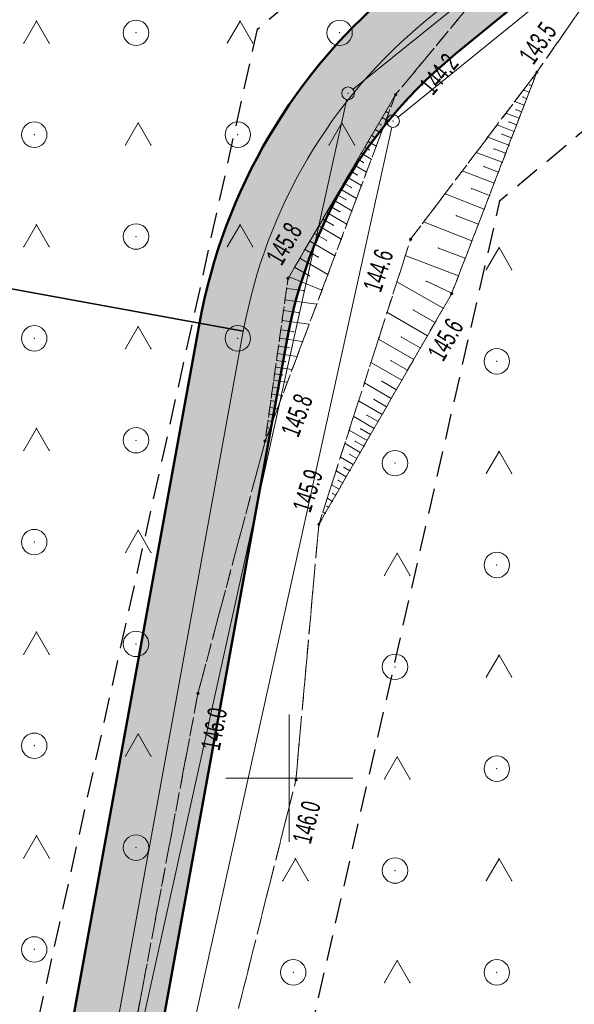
# Model space of a CAD drawing. Extents: x 6456700 to 6518119, y 5963420 to 5980059.
# Tile 242 of 256: x 6512408 to 6512430, y 5967290 to 5967329. Entities that reach past the tile are written whole.
import ezdxf
from ezdxf.enums import TextEntityAlignment as Align

# ---------------------------------------------------------------- set-up
doc = ezdxf.new("R2010")
doc.units = 0
doc.header["$MEASUREMENT"] = 0
doc.set_wipeout_variables(frame=1)
for name, pattern in [('L_0_04', [1.5, 1, -0.5]), ('L_0_52', [1, 0.75, -0.25]), ('L_0_5A', [0.75, 0.5, -0.25])]:
    doc.linetypes.add(name, pattern=pattern)
doc.layers.get('0').update_dxf_attribs({"color": 2, "linetype": 'CONTINUOUS', "lineweight": 5})
for name, color, linetype, lineweight in [('000_Inne__niezydentyfikowane_', 7, 'CONTINUOUS', 18), ('18mm Kreska ciągła', 7, 'CONTINUOUS', 18), ('203_punkt_graniczny', 7, 'CONTINUOUS', 18), ('219_dzialka_ewidencyjna', 7, 'CONTINUOUS', 18), ('35mm Ciągła', 7, 'CONTINUOUS', 35), ('50mm Kreska ciągła', 7, 'CONTINUOUS', 50), ('9mm Kreska ciągła', 252, 'CONTINUOUS', 9), ('jezdnia', 7, 'CONTINUOUS', 18), ('pikieta_naturalna', 7, 'CONTINUOUS', 18), ('pikieta_naturalna_Atr2', 7, 'CONTINUOUS', 18), ('siatka_krzyrzy', 7, 'CONTINUOUS', 18), ('skarpa_nieumocniona', 7, 'CONTINUOUS', 18), ('teren_zalesiony', 7, 'CONTINUOUS', 18), ('Zakres', 7, 'CONTINUOUS', 18)]:
    doc.layers.add(name, color=color, linetype=linetype, lineweight=lineweight)
doc.styles.get("Standard").update_dxf_attribs({"font": 'txt', "width": 0.75})

# ---------------------------------------------------------------- blocks, each defined once
blk = doc.blocks.new('EGPG_S')
at = {"color": 0, "linetype": 'Continuous', "lineweight": 18}
blk.add_wipeout([(0, -0.5), (0.25, -0.433), (0.433, -0.25), (0.5, 0), (0.433, 0.25), (0.25, 0.433), (0, 0.5), (-0.25, 0.433), (-0.433, 0.25), (-0.5, 0), (-0.433, -0.25), (-0.25, -0.433)], dxfattribs=at)
blk.add_circle((0, 0), 0.5, dxfattribs=at)
blk = doc.blocks.new('mdcp_nowa')
at = {"layer": 'pikieta_naturalna', "linetype": 'Continuous', "lineweight": 18}
for points in [[(6495159.73, 5983777.685, 1), (6495159.73, 5983777.775, 1)], [(6495154.18, 5983776.805, 1), (6495154.18, 5983776.895, 1)], [(6495154.77, 5983771.125, 1), (6495154.77, 5983771.215, 1)], [(6495149.95, 5983769.585, 1), (6495149.95, 5983769.675, 1)], [(6495156.38, 5983768.985, 1), (6495156.38, 5983769.075, 1)], [(6495149.05, 5983763.195, 1), (6495149.05, 5983763.285, 1)], [(6495151.16, 5983759.925, 1), (6495151.16, 5983760.015, 1)], [(6495146.41, 5983753.285, 1), (6495146.41, 5983753.375, 1)], [(6495150.26, 5983749.885, 1), (6495150.26, 5983749.975, 1)]]:
    blk.add_hatch(color=18, dxfattribs=at).paths.add_polyline_path(points)
at = {"layer": '000_Inne__niezydentyfikowane_', "linetype": 'Continuous', "lineweight": 18, "flags": 128}
for points in [[(6495159.63, 5983777.46), (6495159.55, 5983777.49)], [(6495159.43, 5983776.95), (6495159.2, 5983777.03)], [(6495159.53, 5983777.2), (6495159.45, 5983777.23)], [(6495159.23, 5983776.43), (6495158.86, 5983776.58)], [(6495159.33, 5983776.69), (6495159.18, 5983776.75)], [(6495153.93, 5983776.42), (6495154, 5983776.38)], [(6495159.03, 5983775.92), (6495158.51, 5983776.12)], [(6495159.13, 5983776.17), (6495158.91, 5983776.26)], [(6495153.52, 5983775.72), (6495153.61, 5983775.66)], [(6495158.93, 5983775.66), (6495158.64, 5983775.78)], [(6495153.38, 5983775.48), (6495153.61, 5983775.34)], [(6495158.83, 5983775.4), (6495158.17, 5983775.66)], [(6495153.1, 5983775.01), (6495153.42, 5983774.83)], [(6495153.24, 5983775.25), (6495153.38, 5983775.17)], [(6495158.63, 5983774.86), (6495157.8, 5983775.18)], [(6495158.74, 5983775.15), (6495158.36, 5983775.29)], [(6495152.97, 5983774.78), (6495153.14, 5983774.68)], [(6495158.37, 5983774.19), (6495157.35, 5983774.58)], [(6495158.5, 5983774.55), (6495158.05, 5983774.72)], [(6495152.69, 5983774.31), (6495152.91, 5983774.18)], [(6495152.83, 5983774.55), (6495153.22, 5983774.31)], [(6495152.42, 5983773.84), (6495152.68, 5983773.69)], [(6495152.56, 5983774.08), (6495153.03, 5983773.8)], [(6495158.05, 5983773.37), (6495156.8, 5983773.85)], [(6495158.22, 5983773.8), (6495157.65, 5983774.02)], [(6495152.28, 5983773.61), (6495152.84, 5983773.28)], [(6495152.01, 5983773.14), (6495152.64, 5983772.77)], [(6495152.14, 5983773.37), (6495152.44, 5983773.2)], [(6495157.87, 5983772.89), (6495157.17, 5983773.16)], [(6495151.75, 5983772.7), (6495152.46, 5983772.28)], [(6495151.88, 5983772.92), (6495152.22, 5983772.73)], [(6495157.66, 5983772.35), (6495156.12, 5983772.95)], [(6495151.61, 5983772.47), (6495151.99, 5983772.25)], [(6495151.32, 5983771.96), (6495151.73, 5983771.72)], [(6495151.47, 5983772.22), (6495152.26, 5983771.76)], [(6495157.43, 5983771.76), (6495156.57, 5983772.09)], [(6495151.16, 5983771.69), (6495152.04, 5983771.17)], [(6495157.18, 5983771.11), (6495155.28, 5983771.85)], [(6495150.81, 5983771.09), (6495151.79, 5983770.52)], [(6495150.99, 5983771.4), (6495151.45, 5983771.13)], [(6495150.62, 5983770.77), (6495151.14, 5983770.47)], [(6495156.91, 5983770.42), (6495155.86, 5983770.82)], [(6495150.42, 5983770.43), (6495151.52, 5983769.79)], [(6495156.65, 5983769.73), (6495154.56, 5983770.53)], [(6495150.21, 5983770.07), (6495150.79, 5983769.73)], [(6495149.99, 5983769.69), (6495151.28, 5983769.17)], [(6495149.9, 5983769.24), (6495150.57, 5983769.15)], [(6495156.05, 5983768.46), (6495154.23, 5983769.5)], [(6495156.39, 5983769.05), (6495155.39, 5983769.52)], [(6495149.83, 5983768.79), (6495151.08, 5983768.62)], [(6495155.73, 5983767.9), (6495154.88, 5983768.39)], [(6495149.77, 5983768.37), (6495150.35, 5983768.29)], [(6495155.43, 5983767.38), (6495153.84, 5983768.3)], [(6495149.67, 5983767.61), (6495150.16, 5983767.54)], [(6495149.72, 5983767.98), (6495150.78, 5983767.83)], [(6495149.62, 5983767.28), (6495150.52, 5983767.15)], [(6495154.89, 5983766.45), (6495153.51, 5983767.25)], [(6495155.15, 5983766.9), (6495154.41, 5983767.33)], [(6495149.57, 5983766.97), (6495149.99, 5983766.91)], [(6495149.53, 5983766.68), (6495150.31, 5983766.57)], [(6495149.46, 5983766.15), (6495150.11, 5983766.06)], [(6495149.5, 5983766.41), (6495149.85, 5983766.36)], [(6495154.42, 5983765.63), (6495153.21, 5983766.33)], [(6495154.65, 5983766.03), (6495154, 5983766.4)], [(6495149.42, 5983765.89), (6495149.72, 5983765.84)], [(6495149.35, 5983765.36), (6495149.59, 5983765.32)], [(6495149.39, 5983765.62), (6495149.92, 5983765.55)], [(6495154.01, 5983764.92), (6495152.95, 5983765.53)], [(6495154.21, 5983765.26), (6495153.64, 5983765.59)], [(6495149.31, 5983765.09), (6495149.73, 5983765.03)], [(6495149.24, 5983764.56), (6495149.53, 5983764.52)], [(6495149.27, 5983764.83), (6495149.45, 5983764.8)], [(6495153.65, 5983764.29), (6495152.72, 5983764.82)], [(6495153.82, 5983764.59), (6495153.33, 5983764.88)], [(6495149.2, 5983764.3), (6495149.32, 5983764.28)], [(6495153.33, 5983763.74), (6495152.53, 5983764.21)], [(6495153.49, 5983764.01), (6495153.05, 5983764.26)], [(6495149.12, 5983763.77), (6495149.18, 5983763.76)], [(6495149.16, 5983764.04), (6495149.34, 5983764.01)], [(6495149.09, 5983763.51), (6495149.15, 5983763.5)], [(6495153.06, 5983763.27), (6495152.35, 5983763.67)], [(6495153.19, 5983763.5), (6495152.81, 5983763.72)], [(6495152.79, 5983762.8), (6495152.19, 5983763.15)], [(6495152.93, 5983763.04), (6495152.6, 5983763.23)], [(6495152.51, 5983762.32), (6495152.01, 5983762.61)], [(6495152.65, 5983762.56), (6495152.38, 5983762.72)], [(6495152.38, 5983762.08), (6495152.15, 5983762.21)], [(6495152.24, 5983761.84), (6495151.84, 5983762.07)], [(6495151.96, 5983761.36), (6495151.66, 5983761.53)], [(6495152.1, 5983761.6), (6495151.93, 5983761.7)], [(6495151.82, 5983761.12), (6495151.7, 5983761.19)], [(6495151.55, 5983760.64), (6495151.48, 5983760.68)], [(6495151.69, 5983760.88), (6495151.49, 5983761)], [(6495151.41, 5983760.4), (6495151.32, 5983760.46)]]:
    blk.add_lwpolyline(points, dxfattribs=at)
at = {"layer": '000_Inne__niezydentyfikowane_'}
for p in [(6495159.55, 5983777.49), (6495159.63, 5983777.46), (6495159.2, 5983777.03), (6495159.43, 5983776.95), (6495159.45, 5983777.23), (6495159.53, 5983777.2), (6495158.86, 5983776.58), (6495159.18, 5983776.75), (6495159.33, 5983776.69), (6495153.93, 5983776.42), (6495154, 5983776.38), (6495158.51, 5983776.12), (6495158.91, 5983776.26), (6495159.13, 5983776.17), (6495159.23, 5983776.43), (6495153.52, 5983775.72), (6495158.64, 5983775.78), (6495159.03, 5983775.92), (6495153.38, 5983775.48), (6495153.61, 5983775.66), (6495153.61, 5983775.34), (6495158.17, 5983775.66), (6495158.83, 5983775.4), (6495158.93, 5983775.66), (6495153.1, 5983775.01), (6495153.24, 5983775.25), (6495153.38, 5983775.17), (6495157.8, 5983775.18), (6495158.36, 5983775.29), (6495158.74, 5983775.15), (6495152.97, 5983774.78), (6495153.14, 5983774.68), (6495153.42, 5983774.83), (6495157.35, 5983774.58), (6495158.05, 5983774.72), (6495158.63, 5983774.86), (6495152.69, 5983774.31), (6495152.83, 5983774.55), (6495152.91, 5983774.18), (6495153.22, 5983774.31), (6495158.37, 5983774.19), (6495158.5, 5983774.55), (6495152.42, 5983773.84), (6495152.56, 5983774.08), (6495153.03, 5983773.8), (6495156.8, 5983773.85), (6495157.65, 5983774.02), (6495158.22, 5983773.8), (6495152.28, 5983773.61), (6495152.68, 5983773.69), (6495152.01, 5983773.14), (6495152.14, 5983773.37), (6495152.44, 5983773.2), (6495152.84, 5983773.28), (6495157.17, 5983773.16), (6495158.05, 5983773.37), (6495151.75, 5983772.7), (6495151.88, 5983772.92), (6495152.22, 5983772.73), (6495152.64, 5983772.77), (6495156.12, 5983772.95), (6495157.87, 5983772.89), (6495151.61, 5983772.47), (6495151.99, 5983772.25), (6495152.46, 5983772.28), (6495157.66, 5983772.35), (6495151.32, 5983771.96), (6495151.47, 5983772.22), (6495156.57, 5983772.09), (6495151.16, 5983771.69), (6495151.73, 5983771.72), (6495152.26, 5983771.76), (6495155.28, 5983771.85), (6495157.43, 5983771.76), (6495150.81, 5983771.09), (6495150.99, 5983771.4), (6495151.45, 5983771.13), (6495152.04, 5983771.17), (6495157.18, 5983771.11), (6495150.62, 5983770.77), (6495155.86, 5983770.82), (6495150.42, 5983770.43), (6495151.14, 5983770.47), (6495151.79, 5983770.52), (6495154.56, 5983770.53), (6495156.91, 5983770.42), (6495150.21, 5983770.07), (6495149.99, 5983769.69), (6495150.79, 5983769.73), (6495151.52, 5983769.79), (6495156.65, 5983769.73), (6495149.9, 5983769.24), (6495150.57, 5983769.15), (6495151.28, 5983769.17), (6495154.23, 5983769.5), (6495155.39, 5983769.52), (6495149.83, 5983768.79), (6495156.39, 5983769.05), (6495151.08, 5983768.62), (6495154.88, 5983768.39), (6495156.05, 5983768.46), (6495149.77, 5983768.37), (6495150.35, 5983768.29), (6495153.84, 5983768.3), (6495149.67, 5983767.61), (6495149.72, 5983767.98), (6495150.78, 5983767.83), (6495155.73, 5983767.9), (6495149.62, 5983767.28), (6495150.16, 5983767.54), (6495153.51, 5983767.25), (6495154.41, 5983767.33), (6495155.43, 5983767.38), (6495149.57, 5983766.97), (6495149.99, 5983766.91), (6495150.52, 5983767.15), (6495155.15, 5983766.9), (6495149.53, 5983766.68), (6495150.31, 5983766.57), (6495154.89, 5983766.45), (6495149.46, 5983766.15), (6495149.5, 5983766.41), (6495149.85, 5983766.36), (6495150.11, 5983766.06), (6495153.21, 5983766.33), (6495154, 5983766.4), (6495149.42, 5983765.89), (6495149.72, 5983765.84), (6495154.65, 5983766.03), (6495149.35, 5983765.36), (6495149.39, 5983765.62), (6495149.59, 5983765.32), (6495149.92, 5983765.55), (6495152.95, 5983765.53), (6495153.64, 5983765.59), (6495154.42, 5983765.63), (6495149.31, 5983765.09), (6495149.73, 5983765.03), (6495154.01, 5983764.92), (6495154.21, 5983765.26), (6495149.24, 5983764.56), (6495149.27, 5983764.83), (6495149.45, 5983764.8), (6495149.53, 5983764.52), (6495152.72, 5983764.82), (6495153.33, 5983764.88), (6495153.82, 5983764.59), (6495149.2, 5983764.3), (6495149.32, 5983764.28), (6495152.53, 5983764.21), (6495153.05, 5983764.26), (6495153.65, 5983764.29), (6495149.12, 5983763.77), (6495149.16, 5983764.04), (6495149.18, 5983763.76), (6495149.34, 5983764.01), (6495153.33, 5983763.74), (6495153.49, 5983764.01), (6495149.09, 5983763.51), (6495149.15, 5983763.5), (6495152.35, 5983763.67), (6495152.81, 5983763.72), (6495153.19, 5983763.5), (6495152.19, 5983763.15), (6495152.6, 5983763.23), (6495152.93, 5983763.04), (6495153.06, 5983763.27), (6495152.01, 5983762.61), (6495152.38, 5983762.72), (6495152.79, 5983762.8), (6495152.15, 5983762.21), (6495152.51, 5983762.32), (6495152.65, 5983762.56), (6495151.84, 5983762.07), (6495152.24, 5983761.84), (6495152.38, 5983762.08), (6495151.66, 5983761.53), (6495151.93, 5983761.7), (6495152.1, 5983761.6), (6495151.7, 5983761.19), (6495151.82, 5983761.12), (6495151.96, 5983761.36), (6495151.48, 5983760.68), (6495151.49, 5983761), (6495151.55, 5983760.64), (6495151.69, 5983760.88), (6495151.32, 5983760.46), (6495151.41, 5983760.4)]:
    blk.add_point(p, dxfattribs=at)
at = {"layer": '219_dzialka_ewidencyjna', "color": 3, "linetype": 'Continuous', "lineweight": 18, "flags": 128}
for points in [[(6495138.54, 5983714.78), (6495152.31, 5983776.9), (6495207.29, 5983821.11), (6495276.75, 5983886.9), (6495292.094, 5983926.484)], [(6495140.62, 5983714.82), (6495154.08, 5983775.81), (6495208.52, 5983819.89), (6495278.64, 5983885.86), (6495294.237, 5983926.265)]]:
    blk.add_lwpolyline(points, dxfattribs=at)
at = {"layer": 'jezdnia', "color": 7, "linetype": 'L_0_52', "lineweight": 18, "flags": 128}
blk.add_lwpolyline([(6495195.83, 5982978.97), (6495200.77, 5982990.52), (6495203.76, 5983005.28), (6495200.35, 5983025.82), (6495193.24, 5983036.29), (6495189.14, 5983049.6), (6495185.12, 5983067.8), (6495183.17, 5983077.08), (6495178.19, 5983089.73), (6495174.64, 5983098.86), (6495168.43, 5983115.09), (6495161.55, 5983133.83), (6495154.76, 5983147.58), (6495144.33, 5983166.27), (6495135.54, 5983182.13), (6495131.43, 5983212.99), (6495131.68, 5983233.26), (6495131.46, 5983243.99), (6495128.32, 5983280.81), (6495127.29, 5983298.52), (6495124.19, 5983336.19), (6495123.5, 5983344), (6495121.28, 5983367.92), (6495119.64, 5983396.13), (6495116.73, 5983412.76), (6495117.19, 5983441.35), (6495116.43, 5983457.42), (6495115.48, 5983476.53), (6495115.11, 5983482.62), (6495112.3, 5983484.4), (6495091.45, 5983481.81), (6495091.37, 5983484.19), (6495109.96, 5983486.92), (6495113.25, 5983490.41), (6495113.24, 5983503.43), (6495112.69, 5983521.82), (6495113.13, 5983545.8), (6495113.51, 5983566.95), (6495116.02, 5983585), (6495118.4, 5983609.28), (6495123.42, 5983650.06), (6495131.2, 5983686.54), (6495140.07, 5983719.72), (6495146.41, 5983753.33), (6495149.05, 5983763.24), (6495154.18, 5983776.85), (6495160.67, 5983784.68), (6495175.29, 5983798.4), (6495197.26, 5983816.17), (6495217.4, 5983831.86), (6495238.65, 5983846.53), (6495263.72, 5983869.02), (6495276.39, 5983884.8), (6495285.32, 5983901), (6495289.2, 5983910.41), (6495292.89, 5983924.2), (6495294.78, 5983930.12), (6495299.2, 5983944.93), (6495304.61, 5983964.52), (6495307.5, 5983979.46), (6495307.59, 5983992.22), (6495306.46, 5984009.09), (6495305.69, 5984028.3), (6495305.67, 5984038.17), (6495300.99, 5984057.07), (6495297.28, 5984082.3), (6495291.79, 5984107.54), (6495288.36, 5984130.45), (6495280.64, 5984151.56), (6495274.64, 5984171.22), (6495270.98, 5984181.26), (6495273.99, 5984181.03), (6495276.87, 5984171.8), (6495283.5, 5984152.14), (6495291.35, 5984131.82), (6495294.78, 5984110.77), (6495299.68, 5984081.31), (6495303.27, 5984060.79), (6495332.62, 5984062.58), (6495350.78, 5984065.69), (6495352.73, 5984070.57), (6495357.63, 5984062.1), (6495352.37, 5984062.87), (6495334.16, 5984059.86), (6495303.89, 5984056.79), (6495307.64, 5984045.46), (6495309.06, 5984037.47), (6495310.62, 5984029.01), (6495312.95, 5983997.49), (6495310.44, 5983991.82), (6495310.09, 5983979.31), (6495307.08, 5983963.82), (6495301.68, 5983944.67), (6495295.97, 5983923.79), (6495292.77, 5983913.71), (6495290.13, 5983906.38), (6495284.32, 5983893.37), (6495278.05, 5983883.04), (6495264.46, 5983865.44), (6495239.09, 5983842.69), (6495219.23, 5983829.73), (6495216.93, 5983819.97), (6495223.58, 5983813.84), (6495228.16, 5983809.41), (6495224.21, 5983807.55), (6495214.94, 5983813.05), (6495207.87, 5983817.5), (6495201.24, 5983815.27), (6495178.34, 5983796.41), (6495165.6, 5983786.15), (6495159.73, 5983777.73), (6495154.77, 5983771.17), (6495151.16, 5983759.97), (6495150.26, 5983749.93), (6495142.6, 5983719.51), (6495134.42, 5983684.95), (6495127.4, 5983650.76), (6495120.08, 5983602.2), (6495117.42, 5983578.29), (6495115.94, 5983567.9), (6495115.38, 5983544.13), (6495115.07, 5983520.98), (6495115.65, 5983504.52), (6495116.24, 5983490.91), (6495120.25, 5983487.29), (6495126.33, 5983487.84), (6495143.65, 5983489.58), (6495144.46, 5983486.94), (6495127.88, 5983485.15), (6495121.64, 5983482.36), (6495118.37, 5983476.22), (6495119.55, 5983458.22), (6495119.45, 5983441.1), (6495120.18, 5983413.18), (6495121.99, 5983405.13), (6495126.07, 5983403.29), (6495130.48, 5983403.23), (6495129.73, 5983399.77), (6495124.35, 5983396.96), (6495123.73, 5983368.04), (6495126.63, 5983336.2), (6495129.59, 5983298.85), (6495131.1, 5983280.79), (6495133, 5983262.8), (6495134.25, 5983243.51), (6495134.8, 5983233.03), (6495133.67, 5983213.6), (6495138.07, 5983181.73), (6495146.27, 5983167.62), (6495157.18, 5983147.99), (6495163.68, 5983134.39), (6495170.96, 5983115.51), (6495175.46, 5983104.48), (6495181.17, 5983100.74), (6495199.93, 5983101.55), (6495199.17, 5983099.07), (6495182.34, 5983097.53), (6495180.35, 5983094.32), (6495185.39, 5983081.2), (6495192.07, 5983052.44), (6495195.58, 5983038.04), (6495198.53, 5983033.23), (6495203.76, 5983025.83), (6495206.13, 5983003.89), (6495202.54, 5982989.27), (6495201.18, 5982984.38), (6495199.22, 5982977.33), (6495199.31, 5982965.37), (6495200.17, 5982948.62), (6495203.01, 5982926.24), (6495205.43, 5982907.13), (6495210.02, 5982873.53), (6495214.31, 5982847.66), (6495217.75, 5982836.69), (6495222.16, 5982822), (6495228.36, 5982806.97), (6495230.37, 5982804.25), (6495235.28, 5982800.03), (6495240.12, 5982797.03), (6495226.36, 5982801.25), (6495225.42, 5982799.59), (6495224.16, 5982791.52), (6495222.71, 5982778.54), (6495222.21, 5982760.62), (6495221.26, 5982748.78), (6495217.72, 5982722.5), (6495220.89, 5982699.43), (6495222.63, 5982688.01), (6495226.82, 5982681.43), (6495232.44, 5982678.09), (6495238.57, 5982677.74), (6495238.58, 5982674.2), (6495234.94, 5982674.18), (6495222.7, 5982675.95), (6495211.13, 5982675.67), (6495203.44, 5982672.24), (6495190.56, 5982660.85), (6495183.64, 5982651.87), (6495180.18, 5982645.51), (6495176.56, 5982638.14), (6495173.06, 5982629.9), (6495169.79, 5982622.28), (6495168.95, 5982621.1), (6495167.1, 5982622.09), (6495169.54, 5982629.99), (6495175.88, 5982643.52), (6495181.21, 5982652.88), (6495188.25, 5982661.9), (6495200.25, 5982673.34), (6495211.64, 5982680.53), (6495218.14, 5982692.06), (6495218.39, 5982699.72), (6495215.1, 5982723.62), (6495216.08, 5982729.8), (6495218.41, 5982743.49), (6495220.09, 5982761.04), (6495220.41, 5982779.3), (6495221.74, 5982791.03), (6495222.5, 5982799.07), (6495220.92, 5982803.86), (6495210.51, 5982812.59), (6495206.38, 5982817.94), (6495202.5, 5982823.86), (6495197.41, 5982834.99), (6495191.07, 5982840.79), (6495178.96, 5982851.25), (6495180.72, 5982852.83), (6495192.33, 5982842.82), (6495193.9, 5982841.49), (6495196.29, 5982839.47), (6495200.7, 5982838.43), (6495206.86, 5982825.62), (6495210.11, 5982820.87), (6495214.26, 5982814.71), (6495221.36, 5982809.09), (6495224.36, 5982806.84), (6495223.38, 5982810.9), (6495218.5, 5982823.84), (6495214.57, 5982836.22), (6495211.53, 5982847.15), (6495206.8, 5982872.08), (6495202.64, 5982906.51), (6495199.04, 5982926.21), (6495196.67, 5982948.55), (6495195.68, 5982964.58)], close=True, dxfattribs=at)
at = {"layer": 'jezdnia'}
for p in [(6495159.73, 5983777.73), (6495154.18, 5983776.85), (6495154.77, 5983771.17), (6495149.05, 5983763.24), (6495151.16, 5983759.97), (6495146.41, 5983753.33), (6495150.26, 5983749.93)]:
    blk.add_point(p, dxfattribs=at)
at = {"layer": 'pikieta_naturalna', "color": 7, "linetype": 'Continuous', "lineweight": 18}
for centre in [(6495159.73, 5983777.73), (6495154.18, 5983776.85), (6495154.77, 5983771.17), (6495149.95, 5983769.63), (6495156.38, 5983769.03), (6495149.05, 5983763.24), (6495151.16, 5983759.97), (6495146.41, 5983753.33), (6495150.26, 5983749.93)]:
    blk.add_circle(centre, 0.045, dxfattribs=at)
at = {"layer": 'pikieta_naturalna'}
for p in [(6495159.73, 5983777.73), (6495154.18, 5983776.85), (6495154.77, 5983771.17), (6495149.95, 5983769.63), (6495156.38, 5983769.03), (6495149.05, 5983763.24), (6495151.16, 5983759.97), (6495146.41, 5983753.33), (6495150.26, 5983749.93)]:
    blk.add_point(p, dxfattribs=at)
at = {"layer": 'siatka_krzyrzy', "linetype": 'Continuous', "lineweight": 18, "flags": 128}
for points in [[(6495150, 5983747.5), (6495150, 5983752.5)], [(6495147.5, 5983750), (6495152.5, 5983750)]]:
    blk.add_lwpolyline(points, dxfattribs=at)
at = {"layer": 'skarpa_nieumocniona', "color": 7, "linetype": 'L_0_5A', "lineweight": 18, "flags": 128}
for points in [[(6495154.77, 5983771.17), (6495159.73, 5983777.73), (6495156.38, 5983769.03), (6495151.16, 5983759.97)], [(6495149.95, 5983769.63), (6495154.18, 5983776.85), (6495149.05, 5983763.24)]]:
    blk.add_lwpolyline(points, close=True, dxfattribs=at)
at = {"layer": 'skarpa_nieumocniona'}
for p in [(6495159.73, 5983777.73), (6495159.73, 5983777.73), (6495154.18, 5983776.85), (6495154.18, 5983776.85), (6495154.77, 5983771.17), (6495154.77, 5983771.17), (6495149.95, 5983769.63), (6495149.95, 5983769.63), (6495156.38, 5983769.03), (6495156.38, 5983769.03), (6495149.05, 5983763.24), (6495149.05, 5983763.24), (6495151.16, 5983759.97), (6495151.16, 5983759.97)]:
    blk.add_point(p, dxfattribs=at)
at = {"layer": 'teren_zalesiony', "color": 7, "linetype": 'L_0_5A', "lineweight": 18, "flags": 128}
for points in [[(6495091.37, 5983484.19), (6495086.18, 5983506.1), (6495084.89, 5983526.01), (6495107.33, 5983728.35), (6495127.82, 5983771.52), (6495138.38, 5983790.26), (6495151.08, 5983809.39), (6495174.94, 5983816.27), (6495177.32, 5983813.6), (6495181.6, 5983817.42), (6495179.2, 5983820.07), (6495187.87, 5983825.17), (6495217.4, 5983831.86), (6495197.26, 5983816.17), (6495175.29, 5983798.4), (6495160.67, 5983784.68), (6495154.18, 5983776.85), (6495149.95, 5983769.63), (6495149.05, 5983763.24), (6495146.41, 5983753.33), (6495140.07, 5983719.72), (6495131.2, 5983686.54), (6495123.42, 5983650.06), (6495118.4, 5983609.28), (6495116.02, 5983585), (6495113.51, 5983566.95), (6495113.13, 5983545.8), (6495112.69, 5983521.82), (6495113.24, 5983503.43), (6495113.25, 5983490.41), (6495109.96, 5983486.92)], [(6495126.33, 5983487.84), (6495120.25, 5983487.29), (6495116.24, 5983490.91), (6495115.65, 5983504.52), (6495115.07, 5983520.98), (6495115.38, 5983544.13), (6495115.94, 5983567.9), (6495117.42, 5983578.29), (6495120.08, 5983602.2), (6495127.4, 5983650.76), (6495134.42, 5983684.95), (6495142.6, 5983719.51), (6495150.26, 5983749.93), (6495151.16, 5983759.97), (6495156.38, 5983769.03), (6495159.73, 5983777.73), (6495165.6, 5983786.15), (6495178.34, 5983796.41), (6495201.24, 5983815.27), (6495207.87, 5983817.5), (6495214.94, 5983813.05), (6495224.21, 5983807.55), (6495206.66, 5983767.28), (6495174.96, 5983687.08), (6495148.49, 5983563.77), (6495147.97, 5983534.63), (6495143.65, 5983489.58)]]:
    blk.add_lwpolyline(points, close=True, dxfattribs=at)
at = {"layer": 'teren_zalesiony', "color": 7, "linetype": 'Continuous', "lineweight": 18, "flags": 128}
for points in [[(6495139.563, 5983778.873), (6495140.063, 5983779.739)], [(6495140.063, 5983779.739), (6495140.563, 5983778.873)], [(6495147.563, 5983778.873), (6495148.063, 5983779.739)], [(6495148.063, 5983779.739), (6495148.563, 5983778.873)], [(6495143.563, 5983774.873), (6495144.063, 5983775.739)], [(6495144.063, 5983775.739), (6495144.563, 5983774.873)], [(6495151.563, 5983774.873), (6495152.063, 5983775.739)], [(6495152.063, 5983775.739), (6495152.563, 5983774.873)], [(6495139.563, 5983770.873), (6495140.063, 5983771.739)], [(6495140.063, 5983771.739), (6495140.563, 5983770.873)], [(6495147.563, 5983770.873), (6495148.063, 5983771.739)], [(6495148.063, 5983771.739), (6495148.563, 5983770.873)], [(6495157.743, 5983769.973), (6495158.243, 5983770.839)], [(6495158.243, 5983770.839), (6495158.743, 5983769.973)], [(6495143.563, 5983766.873), (6495144.063, 5983767.739)], [(6495144.063, 5983767.739), (6495144.563, 5983766.873)], [(6495139.563, 5983762.873), (6495140.063, 5983763.739)], [(6495140.063, 5983763.739), (6495140.563, 5983762.873)], [(6495157.743, 5983761.973), (6495158.243, 5983762.839)], [(6495158.243, 5983762.839), (6495158.743, 5983761.973)], [(6495143.563, 5983758.873), (6495144.063, 5983759.739)], [(6495144.063, 5983759.739), (6495144.563, 5983758.873)], [(6495153.743, 5983757.973), (6495154.243, 5983758.839)], [(6495154.243, 5983758.839), (6495154.743, 5983757.973)], [(6495139.563, 5983754.873), (6495140.063, 5983755.739)], [(6495140.063, 5983755.739), (6495140.563, 5983754.873)], [(6495157.743, 5983753.973), (6495158.243, 5983754.839)], [(6495158.243, 5983754.839), (6495158.743, 5983753.973)], [(6495143.563, 5983750.873), (6495144.063, 5983751.739)], [(6495144.063, 5983751.739), (6495144.563, 5983750.873)], [(6495153.743, 5983749.973), (6495154.243, 5983750.839)], [(6495154.243, 5983750.839), (6495154.743, 5983749.973)], [(6495139.563, 5983746.873), (6495140.063, 5983747.739)], [(6495140.063, 5983747.739), (6495140.563, 5983746.873)], [(6495149.743, 5983745.973), (6495150.243, 5983746.839)], [(6495150.243, 5983746.839), (6495150.743, 5983745.973)], [(6495157.743, 5983745.973), (6495158.243, 5983746.839)], [(6495158.243, 5983746.839), (6495158.743, 5983745.973)], [(6495153.743, 5983741.973), (6495154.243, 5983742.839)], [(6495154.243, 5983742.839), (6495154.743, 5983741.973)]]:
    blk.add_lwpolyline(points, dxfattribs=at)
at = {"layer": 'teren_zalesiony', "color": 7, "linetype": 'Continuous', "lineweight": 18}
for centre in [(6495143.976, 5983779.276), (6495151.976, 5983779.276), (6495139.976, 5983775.276), (6495147.976, 5983775.276), (6495143.976, 5983771.276), (6495139.976, 5983767.276), (6495147.976, 5983767.276), (6495158.156, 5983766.376), (6495143.976, 5983763.276), (6495154.156, 5983762.376), (6495139.976, 5983759.276), (6495158.156, 5983758.376), (6495143.976, 5983755.276), (6495154.156, 5983754.376), (6495139.976, 5983751.276), (6495158.156, 5983750.376), (6495143.976, 5983747.276), (6495154.156, 5983746.376), (6495139.976, 5983743.276), (6495150.156, 5983742.376), (6495158.156, 5983742.376)]:
    blk.add_circle(centre, 0.5, dxfattribs=at)
at = {"layer": 'teren_zalesiony'}
for p in [(6495140.063, 5983779.739), (6495140.063, 5983779.739), (6495148.063, 5983779.739), (6495148.063, 5983779.739), (6495143.976, 5983779.276), (6495151.976, 5983779.276), (6495139.563, 5983778.873), (6495140.563, 5983778.873), (6495147.563, 5983778.873), (6495148.563, 5983778.873), (6495159.73, 5983777.73), (6495154.18, 5983776.85), (6495144.063, 5983775.739), (6495144.063, 5983775.739), (6495152.063, 5983775.739), (6495152.063, 5983775.739), (6495139.976, 5983775.276), (6495147.976, 5983775.276), (6495143.563, 5983774.873), (6495144.563, 5983774.873), (6495151.563, 5983774.873), (6495152.563, 5983774.873), (6495140.063, 5983771.739), (6495140.063, 5983771.739), (6495148.063, 5983771.739), (6495148.063, 5983771.739), (6495143.976, 5983771.276), (6495139.563, 5983770.873), (6495140.563, 5983770.873), (6495147.563, 5983770.873), (6495148.563, 5983770.873), (6495158.243, 5983770.839), (6495158.243, 5983770.839), (6495157.743, 5983769.973), (6495158.743, 5983769.973), (6495149.95, 5983769.63), (6495156.38, 5983769.03), (6495144.063, 5983767.739), (6495144.063, 5983767.739), (6495139.976, 5983767.276), (6495147.976, 5983767.276), (6495143.563, 5983766.873), (6495144.563, 5983766.873), (6495158.156, 5983766.376), (6495140.063, 5983763.739), (6495140.063, 5983763.739), (6495143.976, 5983763.276), (6495149.05, 5983763.24), (6495139.563, 5983762.873), (6495140.563, 5983762.873), (6495158.243, 5983762.839), (6495158.243, 5983762.839), (6495154.156, 5983762.376), (6495157.743, 5983761.973), (6495158.743, 5983761.973), (6495151.16, 5983759.97), (6495144.063, 5983759.739), (6495144.063, 5983759.739), (6495139.976, 5983759.276), (6495143.563, 5983758.873), (6495144.563, 5983758.873), (6495154.243, 5983758.839), (6495154.243, 5983758.839), (6495158.156, 5983758.376), (6495153.743, 5983757.973), (6495154.743, 5983757.973), (6495140.063, 5983755.739), (6495140.063, 5983755.739), (6495143.976, 5983755.276), (6495139.563, 5983754.873), (6495140.563, 5983754.873), (6495158.243, 5983754.839), (6495158.243, 5983754.839), (6495154.156, 5983754.376), (6495157.743, 5983753.973), (6495158.743, 5983753.973), (6495146.41, 5983753.33), (6495144.063, 5983751.739), (6495144.063, 5983751.739), (6495139.976, 5983751.276), (6495143.563, 5983750.873), (6495144.563, 5983750.873), (6495154.243, 5983750.839), (6495154.243, 5983750.839), (6495158.156, 5983750.376), (6495150.26, 5983749.93), (6495153.743, 5983749.973), (6495154.743, 5983749.973), (6495140.063, 5983747.739), (6495140.063, 5983747.739), (6495143.976, 5983747.276), (6495139.563, 5983746.873), (6495140.563, 5983746.873), (6495150.243, 5983746.839), (6495150.243, 5983746.839), (6495158.243, 5983746.839), (6495158.243, 5983746.839), (6495154.156, 5983746.376), (6495149.743, 5983745.973), (6495150.743, 5983745.973), (6495157.743, 5983745.973), (6495158.743, 5983745.973), (6495139.976, 5983743.276), (6495154.243, 5983742.839), (6495154.243, 5983742.839), (6495150.156, 5983742.376), (6495158.156, 5983742.376), (6495153.743, 5983741.973), (6495154.743, 5983741.973)]:
    blk.add_point(p, dxfattribs=at)
at = {"layer": 'Zakres', "linetype": 'L_0_04', "lineweight": 25, "flags": 128}
blk.add_lwpolyline([(6495113.77, 5985050.22), (6495121.12, 5984877.07), (6495125.76, 5984757.87), (6495129.89, 5984649.81), (6495141.08, 5984611.3), (6495145.77, 5984544.53), (6495147.36, 5984487.27), (6495157.22, 5984392.07), (6495162.95, 5984387.45), (6495180.24, 5984384.16), (6495229.5, 5984386.61), (6495251.65, 5984373.41), (6495258.77, 5984357.12), (6495255.44, 5984330.44), (6495250.77, 5984304.39), (6495252.21, 5984282.78), (6495255.46, 5984256.45), (6495254.94, 5984238.25), (6495266.4, 5984211), (6495277.24, 5984182.33), (6495294.2, 5984133.19), (6495300.94, 5984095.37), (6495313.24, 5984037.69), (6495317.44, 5983978.18), (6495300.35, 5983922.18), (6495282.35, 5983883.38), (6495266.21, 5983862.23), (6495242.03, 5983839.67), (6495211.11, 5983816.86), (6495158.26, 5983772.66), (6495130.6, 5983651.16), (6495116.31, 5983543.43), (6495129.51, 5983346.73), (6495134.58, 5983264.71), (6495139.64, 5983186.97), (6495193.25, 5983077.94), (6495199.2, 5983041.97), (6495206.23, 5983026), (6495208.96, 5983004.88), (6495202.27, 5982979.48), (6495202.42, 5982950.13), (6495209.35, 5982897.38), (6495215.97, 5982850.34), (6495228.6, 5982809.97), (6495226.85, 5982778.82), (6495225.04, 5982750.56), (6495220.26, 5982723.37), (6495226.54, 5982679.97), (6495206.06, 5982669.48), (6495192.68, 5982657.71), (6495184.57, 5982648.65), (6495174.78, 5982624.58), (6495164.23, 5982604.61), (6495150.7, 5982588.3), (6495137.69, 5982582.43), (6495118.26, 5982573.75), (6495100.35, 5982558.42), (6495090.36, 5982544.99), (6495075.87, 5982519.06), (6495060.83, 5982499.68), (6495049.41, 5982485.49), (6495035.07, 5982459.7), (6495006.7, 5982406.64), (6494980.89, 5982351.84), (6494944.35, 5982293.29), (6494925.72, 5982250.11), (6494905.2, 5982190.37), (6494898.43, 5982153.5), (6494879.51, 5982063.89), (6494864.14, 5981992.66), (6494816.93, 5981768.61), (6494777.79, 5981577.7), (6494739.84, 5981394.72), (6494718.65, 5981297.89), (6494716.45, 5981237.31), (6494738.62, 5981208.21), (6494776.48, 5981173.06), (6494817.16, 5981137.44), (6494847.63, 5981109.8), (6494877.39, 5981077.08), (6494912.75, 5981030.55), (6494916.06, 5981014.71), (6494903.86, 5980957.01), (6494916.13, 5980953.51), (6494892.32, 5980927.59), (6494850.7, 5980858.8), (6494806.81, 5980779.89), (6494785.1, 5980753.49), (6494715.22, 5980723.29), (6494679.96, 5980686.78), (6494651.35, 5980651.29), (6494549.14, 5980683.24), (6494511.84, 5980659.66), (6494443.61, 5980630.33), (6494428.78, 5980598.6), (6494431.58, 5980579.46), (6494420.56, 5980549.76), (6494416.45, 5980528.2), (6494403.86, 5980507.16), (6494388.89, 5980482.96), (6494365.32, 5980407.99), (6494335.67, 5980315.15), (6494332.29, 5980297.41), (6494335.1, 5980278.18), (6494347.25, 5980254.84), (6494336.79, 5980250.09), (6494300.04, 5980271.34), (6494320.8, 5980301.43), (6494336.81, 5980349.17), (6494344.85, 5980380.92), (6494360.85, 5980437.13), (6494374.18, 5980476.38), (6494386.14, 5980498.84), (6494403.02, 5980528.52), (6494411.33, 5980563.19), (6494420.84, 5980586.25), (6494420.25, 5980601.11), (6494434.95, 5980635.94), (6494446.75, 5980644.99), (6494465.77, 5980647.27), (6494513.02, 5980669.46), (6494507.85, 5980679.68), (6494547.89, 5980705.83), (6494570.06, 5980691.34), (6494636.17, 5980669.05), (6494706.14, 5980756.86), (6494742.78, 5980772.58), (6494798.53, 5980814.27), (6494826.12, 5980867.97), (6494849.57, 5980908.6), (6494845.35, 5980942.01), (6494853.94, 5980970.83), (6494891.08, 5980960.54), (6494890.11, 5980965.73), (6494903.94, 5981025.69), (6494869.98, 5981070.3), (6494770.97, 5981160.58), (6494728.18, 5981200.64), (6494706.13, 5981229.56), (6494707.94, 5981299.75), (6494728.84, 5981398.1), (6494767.06, 5981580.19), (6494806.17, 5981770.55), (6494854.36, 5981994.76), (6494869.73, 5982065.97), (6494888.61, 5982155.44), (6494891.67, 5982173.95), (6494895.82, 5982197.45), (6494916.38, 5982253.72), (6494935.47, 5982297.95), (6494954.97, 5982331.67), (6494972.09, 5982356.64), (6494997.76, 5982411.14), (6495026.29, 5982464.48), (6495041.09, 5982491.09), (6495052.99, 5982505.88), (6495067.51, 5982524.6), (6495081.94, 5982550.43), (6495092.99, 5982565.28), (6495112.86, 5982582.29), (6495133.59, 5982591.55), (6495144.48, 5982596.46), (6495155.87, 5982610.19), (6495165.7, 5982628.8), (6495175.96, 5982654.03), (6495185.62, 5982664.83), (6495200.4, 5982677.82), (6495212.49, 5982688.04), (6495209.64, 5982723.43), (6495215.22, 5982750.57), (6495216.87, 5982779.54), (6495218.31, 5982809.31), (6495206.86, 5982847.92), (6495199.44, 5982894.74), (6495192.11, 5982948.71), (6495190.16, 5982979.24), (6495183.47, 5983075.16), (6495129.79, 5983184.34), (6495124.6, 5983264.07), (6495119.53, 5983346.09), (6495106.27, 5983543.75), (6495120.74, 5983652.9), (6495148.75, 5983779.42), (6495204.15, 5983826.04), (6495273.41, 5983889.36), (6495288.53, 5983927.42), (6495300.83, 5983964.69), (6495303.91, 5983980.14), (6495301.32, 5984039.55), (6495291.1, 5984093.63), (6495284.5, 5984130.67), (6495267.84, 5984178.93), (6495257.12, 5984207.3), (6495244.96, 5984236.19), (6495244.79, 5984255.42), (6495242.25, 5984281.97), (6495240.71, 5984304.95), (6495245.55, 5984331.94), (6495248.51, 5984355.64), (6495243.77, 5984366.47), (6495226.98, 5984376.47), (6495179.54, 5984374.12), (6495158.61, 5984378.09), (6495147.7, 5984386.91), (6495137.38, 5984486.61), (6495135.78, 5984544.04), (6495131.18, 5984609.54), (6495119.95, 5984648.2), (6495115.76, 5984757.49), (6495111.12, 5984876.67), (6495103.73, 5985050.93), (6495109.36, 5985081.73), (6495120.41, 5985085.88)], close=True, dxfattribs=at)
at = {"layer": 'Zakres'}
for p in [(6495148.75, 5983779.42), (6495158.26, 5983772.66)]:
    blk.add_point(p, dxfattribs=at)
at = {"layer": 'pikieta_naturalna_Atr2', "color": 7, "lineweight": 15, "width": 0.66}
for s, rotation, p in [('143.5', 55.1, (6495158.98, 5983778.41)), ('144.2', 50.3, (6495155.06, 5983777.26)), ('145.8', 59.6, (6495149.05, 5983770.47)), ('144.6', 72.1, (6495152.88, 5983769.27)), ('145.6', 60.1, (6495155.4, 5983766.7)), ('145.8', 69.3, (6495149.65, 5983763.61)), ('145.9', 72.1, (6495150.11, 5983760.62)), ('146.0', 79.3, (6495146.52, 5983751.19)), ('146.0', 75.9, (6495150.11, 5983747.56))]:
    blk.add_text(s, height=0.75, rotation=rotation, dxfattribs=at).set_placement(p, align=Align.TOP_LEFT)
at = {"layer": '203_punkt_graniczny', "linetype": 'Continuous', "xscale": 0.5, "yscale": 0.5, "zscale": 0.5}
for p in [(6495152.31, 5983776.9), (6495154.08, 5983775.81)]:
    blk.add_blockref('EGPG_S', p, dxfattribs=at)
at = {"layer": '000_Inne__niezydentyfikowane_', "linetype": 'Continuous', "lineweight": 18, "flags": 128}
for points in [[(6495153.79, 5983776.18), (6495153.85, 5983776.15)], [(6495153.65, 5983775.95), (6495153.81, 5983775.86)]]:
    blk.add_lwpolyline(points, dxfattribs=at)
at = {"layer": '000_Inne__niezydentyfikowane_'}
for p in [(6495153.79, 5983776.18), (6495153.85, 5983776.15), (6495153.65, 5983775.95), (6495153.81, 5983775.86)]:
    blk.add_point(p, dxfattribs=at)
at = {"layer": '203_punkt_graniczny'}
for p in [(6495152.31, 5983776.9), (6495154.08, 5983775.81)]:
    blk.add_point(p, dxfattribs=at)

msp = doc.modelspace()

# ---------------------------------------------------------------- block references
at = {"linetype": 'ByBlock'}
msp.add_blockref('mdcp_nowa', (17268.786, -16450.998), dxfattribs=at)

# ---------------------------------------------------------------- next in the draw order: hatches: boundary and pattern name
at = {"layer": '9mm Kreska ciągła'}
h = msp.add_hatch(dxfattribs=at)
h.set_pattern_fill('SAND_AND_LIME', color=4, scale=0.1)
h.set_pattern_definition([(37.5, (6512162.38958, 5966557.36103), (-0.006803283, 0.208096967), [0, -0.16416, 0, -0.1836, 0, -0.1755]), (7.5, (6512162.38958, 5966557.36103), (0.191135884, 0.304791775), [0, -0.08856, 0, -0.14796, 0, -0.0567]), (327.5, (6512162.25674, 5966557.36103), (0.33632732, 0.000611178), [0, -0.054, 0, -0.1944, 0, -0.2538]), (317.5, (6512162.25674, 5966557.36103), (0.324661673, 0.09478896), [0, -0.027, 0, -0.12744, 0, -0.1458])])
edge = h.paths.add_edge_path()
edge.add_arc((6512516.367, 5967810.283), 3, 311.5869, 347.3062, ccw=False)
edge.add_arc((6512523.503, 5967802.242), 7.75, 131.5869, 180.7804)
edge.add_line((6512515.753, 5967802.137), (6512515.839, 5967795.832))
edge.add_arc((6512568.134, 5967796.544), 52.3, 180.7804, 202.2888)
edge.add_line((6512519.742, 5967776.708), (6512533.586, 5967742.935))
edge.add_arc((6512443.186, 5967705.88), 97.7, 19.24547, 22.28878, ccw=False)
edge.add_line((6512535.426, 5967738.083), (6512551.885, 5967690.939))
edge.add_arc((6512459.645, 5967658.735), 97.7, 10.33082, 19.24547, ccw=False)
edge.add_line((6512555.761, 5967676.256), (6512567.725, 5967610.623))
edge.add_arc((6512717.556, 5967637.935), 152.3, 190.33082, 193.90778)
edge.add_line((6512569.721, 5967601.328), (6512572.468, 5967590.235))
edge.add_arc((6512477.632, 5967566.752), 97.7, 359.59588, 373.90778, ccw=False)
edge.add_line((6512575.33, 5967566.063), (6512575.106, 5967534.367))
edge.add_arc((6512497.408, 5967534.915), 77.7, 343.87223, 359.59588, ccw=False)
edge.add_line((6512572.05, 5967513.331), (6512569.54, 5967504.651))
edge.add_arc((6512475.685, 5967531.79), 97.7, 339.08524, 343.87223, ccw=False)
edge.add_line((6512566.948, 5967496.914), (6512545.985, 5967442.059))
edge.add_arc((6512524.78, 5967450.162), 22.7, 313.2875, 339.0852, ccw=False)
edge.add_line((6512540.345, 5967433.638), (6512504.063, 5967399.463))
edge.add_line((6512504.063, 5967399.463), (6512490.766, 5967386.938))
edge.add_arc((6512149.514, 5967749.225), 497.7, 309.16671, 313.28749, ccw=False)
edge.add_line((6512463.851, 5967363.353), (6512423.112, 5967330.167))
edge.add_arc((6512437.196, 5967312.877), 22.3, 129.1667, 169.6812)
edge.add_line((6512415.257, 5967316.872), (6512407.758, 5967275.686))
edge.add_arc((6511918.108, 5967364.836), 497.7, 347.25294, 349.68124, ccw=False)
edge.add_line((6512403.541, 5967255.02), (6512392.372, 5967205.646))
edge.add_arc((6512443.383, 5967194.106), 52.3, 167.2529, 172.4126)
edge.add_line((6512391.541, 5967201.011), (6512377.704, 5967097.137))
edge.add_arc((6512429.546, 5967090.232), 52.3, 172.4126, 183.9445)
edge.add_line((6512377.37, 5967086.634), (6512388.786, 5966921.07))
edge.add_arc((6510894.634, 5966818.042), 1497.7, 3.606413, 3.944541, ccw=False)
edge.add_line((6512389.368, 5966912.251), (6512395.777, 5966810.575))
edge.add_arc((6510402.033, 5966684.915), 1997.7, 2.742456, 3.606413, ccw=False)
edge.add_line((6512397.445, 5966780.498), (6512399.171, 5966744.457))
edge.add_arc((6512436.429, 5966746.242), 37.3, 182.7425, 206.0885)
edge.add_line((6512402.929, 5966729.839), (6512452.864, 5966627.857))
edge.add_arc((6512432.477, 5966617.874), 22.7, 6.2671, 26.0885, ccw=False)
edge.add_line((6512455.041, 5966620.352), (6512460.451, 5966571.093))
edge.add_arc((6515444.811, 5966898.838), 3002.303, 186.267142, 186.338012)
edge.add_line((6512460.859, 5966567.402), (6512461.669, 5966560.109))
edge.add_line((6512461.669, 5966560.109), (6512460.465, 5966557.361))
edge.add_line((6512460.465, 5966557.361), (6512465.434, 5966557.916))
edge.add_line((6512465.434, 5966557.916), (6512464.337, 5966567.789))
edge.add_arc((6515444.811, 5966898.838), 2998.803, 186.267142, 186.338012, ccw=False)
edge.add_line((6512463.93, 5966571.475), (6512458.52, 5966620.734))
edge.add_arc((6512432.477, 5966617.874), 26.2, 6.2671, 26.0885)
edge.add_line((6512456.008, 5966629.396), (6512406.072, 5966731.378))
edge.add_arc((6512436.429, 5966746.242), 33.8, 182.7425, 206.0885, ccw=False)
edge.add_line((6512402.667, 5966744.625), (6512400.941, 5966780.666))
edge.add_arc((6510402.033, 5966684.915), 2001.2, 2.742456, 3.606413)
edge.add_line((6512399.27, 5966810.795), (6512392.862, 5966912.471))
edge.add_arc((6510894.634, 5966818.042), 1501.2, 3.606413, 3.944541)
edge.add_line((6512392.278, 5966921.311), (6512380.862, 5967086.875))
edge.add_arc((6512429.546, 5967090.232), 48.8, 172.4126, 183.9445, ccw=False)
edge.add_line((6512381.174, 5967096.675), (6512395.01, 5967200.549))
edge.add_arc((6512443.383, 5967194.106), 48.8, 167.2529, 172.4126, ccw=False)
edge.add_line((6512395.786, 5967204.873), (6512406.955, 5967254.247))
edge.add_arc((6511918.108, 5967364.836), 501.2, 347.25294, 349.68124)
edge.add_line((6512411.202, 5967275.059), (6512418.7, 5967316.245))
edge.add_arc((6512437.196, 5967312.877), 18.8, 129.1667, 169.6812, ccw=False)
edge.add_line((6512425.323, 5967327.453), (6512466.061, 5967360.639))
edge.add_arc((6512149.514, 5967749.225), 501.2, 309.16671, 313.28749)
edge.add_line((6512493.166, 5967384.391), (6512506.462, 5967396.915))
edge.add_line((6512506.462, 5967396.915), (6512542.744, 5967431.09))
edge.add_arc((6512524.78, 5967450.162), 26.2, 313.2875, 339.0852)
edge.add_line((6512549.254, 5967440.809), (6512570.217, 5967495.664))
edge.add_arc((6512475.685, 5967531.79), 101.2, 339.08524, 343.87223)
edge.add_line((6512572.902, 5967503.679), (6512575.412, 5967512.359))
edge.add_arc((6512497.408, 5967534.915), 81.2, 343.87223, 359.59588)
edge.add_line((6512578.606, 5967534.342), (6512578.829, 5967566.038))
edge.add_arc((6512477.632, 5967566.752), 101.2, 359.59588, 373.90778)
edge.add_line((6512575.865, 5967591.076), (6512573.118, 5967602.169))
edge.add_arc((6512717.556, 5967637.935), 148.8, 190.33082, 193.90778, ccw=False)
edge.add_line((6512571.168, 5967611.25), (6512559.204, 5967676.884))
edge.add_arc((6512459.645, 5967658.735), 101.2, 10.33082, 19.24547)
edge.add_line((6512555.189, 5967692.092), (6512538.73, 5967739.237))
edge.add_arc((6512443.186, 5967705.88), 101.2, 19.24547, 22.28878)
edge.add_line((6512536.824, 5967744.262), (6512522.98, 5967778.036))
edge.add_arc((6512568.134, 5967796.544), 48.8, 180.7804, 202.2888, ccw=False)
edge.add_line((6512519.339, 5967795.88), (6512519.305, 5967798.372))
edge.add_arc((6512522.305, 5967798.413), 3, 27.7369, 180.7804, ccw=False)
edge.add_line((6512524.96, 5967799.809), (6512519.294, 5967809.624))

# ---------------------------------------------------------------- next in the draw order: linework, layer by layer
at = {"layer": '18mm Kreska ciągła', "color": 4, "ltscale": 0.1}
msp.add_lwpolyline([(6512404.501, 5966730.608, -0.10222), (6512400.919, 5966744.541), (6512399.193, 5966780.582, 0.00377), (6512397.523, 5966810.685), (6512391.115, 5966912.361, 0.001475), (6512390.532, 5966921.19), (6512379.116, 5967086.754, -0.05036), (6512379.439, 5967096.906), (6512393.275, 5967200.78, -0.022517), (6512394.079, 5967205.26), (6512405.248, 5967254.633, 0.010596), (6512409.48, 5967275.372), (6512416.979, 5967316.558, -0.178643), (6512424.217, 5967328.81), (6512464.956, 5967361.996, 0.017982), (6512491.966, 5967385.664), (6512541.545, 5967432.364, 0.113042), (6512547.619, 5967441.434), (6512568.583, 5967496.289, 0.02089), (6512571.221, 5967504.165), (6512573.731, 5967512.845, 0.068715), (6512576.856, 5967534.354), (6512577.079, 5967566.051, 0.062529), (6512574.166, 5967590.656)], format="xyb", dxfattribs=at)
at = {"layer": '35mm Ciągła'}
msp.add_line((6512416.979, 5967316.558), (6512387.464, 5967321.932), dxfattribs=at)
at = {"layer": '50mm Kreska ciągła', "color": 5, "ltscale": 0.1}
for points in [[(6512381.174, 5967096.675), (6512395.01, 5967200.549, -0.022517), (6512395.786, 5967204.873), (6512406.955, 5967254.247, 0.010596), (6512411.202, 5967275.059), (6512418.7, 5967316.245, -0.178643), (6512425.323, 5967327.453), (6512466.061, 5967360.639, 0.017982), (6512493.166, 5967384.391), (6512506.462, 5967396.915), (6512542.744, 5967431.09, 0.113042), (6512549.254, 5967440.809), (6512570.217, 5967495.664, 0.02089), (6512572.902, 5967503.679), (6512575.412, 5967512.359, 0.068715), (6512578.606, 5967534.342), (6512578.829, 5967566.038, 0.062529), (6512575.865, 5967591.076)], [(6512572.468, 5967590.235, -0.062529), (6512575.33, 5967566.063), (6512575.106, 5967534.367, -0.068715), (6512572.05, 5967513.331), (6512569.54, 5967504.651, -0.02089), (6512566.948, 5967496.914), (6512545.985, 5967442.059, -0.113042), (6512540.345, 5967433.638), (6512504.063, 5967399.463), (6512490.766, 5967386.938, -0.017982), (6512463.851, 5967363.353), (6512423.112, 5967330.167, 0.178643), (6512415.257, 5967316.872), (6512407.758, 5967275.686, -0.010596), (6512403.541, 5967255.02), (6512392.372, 5967205.646, 0.022517), (6512391.541, 5967201.011), (6512377.704, 5967097.137, 0.05036)]]:
    msp.add_lwpolyline(points, format="xyb", dxfattribs=at)

doc.saveas('drawing.dxf')
